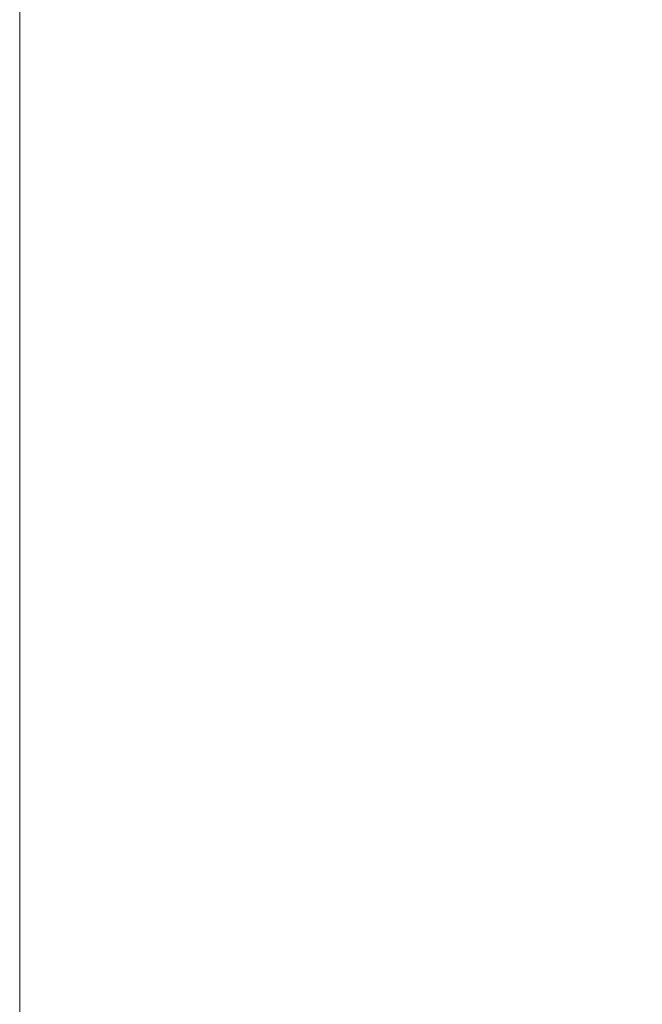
# Model space of a CAD drawing. Header units: inches. Extents: x 63 to 263, y 38 to 153.
# Tile 44 of 116: x 63.03 to 64.69, y 147.47 to 150.08. Entities that reach past the tile are written whole.
import ezdxf

# ---------------------------------------------------------------- set-up
doc = ezdxf.new("R2010")
doc.units = ezdxf.units.IN
doc.header["$MEASUREMENT"] = 0
doc.layers.add('A-FLOR-STRS', color=2, linetype='Continuous', lineweight=9)

# ---------------------------------------------------------------- blocks, each defined once
blk = doc.blocks.new('Stair - Stairs-122113-_3D_')
at = {"layer": 'A-FLOR-STRS'}
mesh = blk.add_polyface(dxfattribs=at)
corners = [(63.0319, 105.0116, 135.6522), (74.0319, 105.0116, 135.6522), (74.0319, 153.137, 135.6522), (63.0319, 153.137, 135.6522)]
mesh.append_faces([[corners[k] for k in face] for face in [(3, 0, 1, 2)]])
mesh = blk.add_polyface(dxfattribs=at)
corners = [(63.0319, 105.0116, 133.6522), (63.0319, 153.137, 133.6522), (74.0319, 153.137, 133.6522), (74.0319, 105.0116, 133.6522)]
mesh.append_faces([[corners[k] for k in face] for face in [(1, 2, 3, 0)]])
mesh = blk.add_polyface(dxfattribs=at)
corners = [(63.0319, 105.0116, 135.6522), (63.0319, 153.137, 135.6522), (63.0319, 153.137, 133.6522), (63.0319, 105.0116, 133.6522)]
mesh.append_faces([[corners[k] for k in face] for face in [(0, 1, 2, 3)]])

msp = doc.modelspace()

# ---------------------------------------------------------------- block references
at = {"layer": 'A-FLOR-STRS'}
msp.add_blockref('Stair - Stairs-122113-_3D_', (0, 0), dxfattribs=at)

doc.saveas('drawing.dxf')
